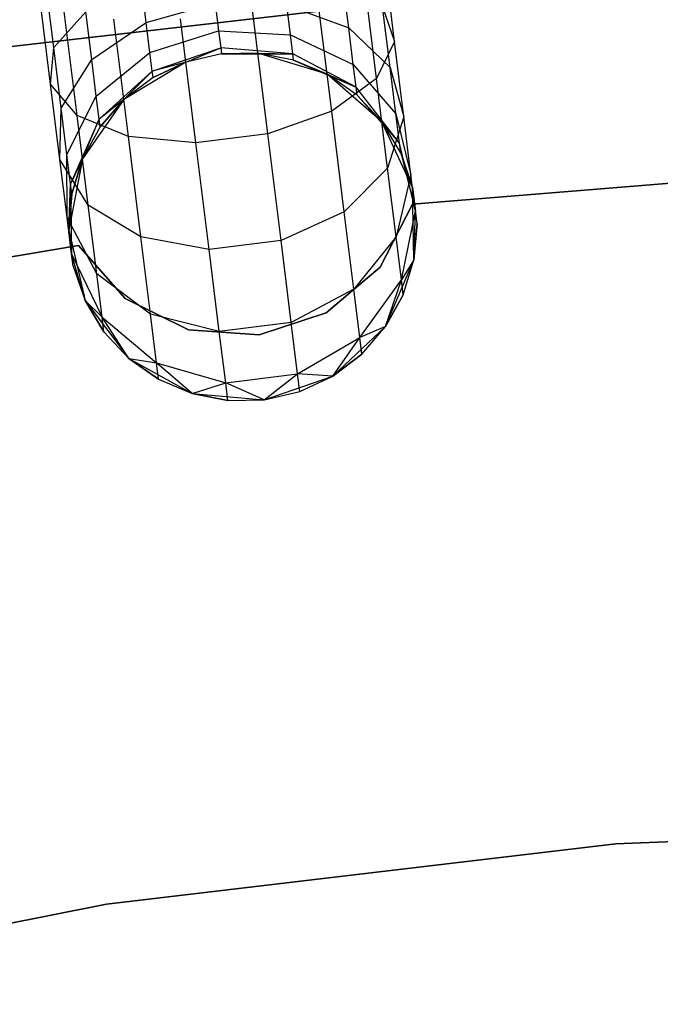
# Model space of a CAD drawing. Extents: x -189 to 189, y -189 to 189.
# Tile 252 of 256: x -6.35 to -2.67, y 36.46 to 42.11. Entities that reach past the tile are written whole.
import ezdxf

# ---------------------------------------------------------------- set-up
doc = ezdxf.new("R2010")
doc.units = 0
doc.header["$LTSCALE"] = 25.4
doc.layers.get('0').update_dxf_attribs({"linetype": 'CONTINUOUS'})

# ---------------------------------------------------------------- blocks, each defined once
blk = doc.blocks.new('CAMELEON-KENAI-C-12244_STL')
at = {"color": 0}
for p, q in [((-4.1974, 41.983, -9.3226), (-4.2597, 42.4867, -9.5328)), ((-4.1974, 41.983, -9.3226), (-4.2597, 42.4867, -9.5328)), ((-6.1536, 41.9491, -8.9644), (-6.2037, 42.3538, -9.1334)), ((-6.1536, 41.9491, -8.9644), (-6.2037, 42.3538, -9.1334)), ((-4.4605, 42.0624, -8.4411), (-4.4944, 42.336, -8.6526)), ((-4.4605, 42.0624, -8.4411), (-4.4944, 42.336, -8.6526)), ((-4.3006, 41.7709, -9.6651), (-4.3747, 42.3693, -9.9148)), ((-4.3006, 41.7709, -9.6651), (-4.3747, 42.3693, -9.9148)), ((-6.4645, 41.9464, -1), (-3.2341, 42.3193, -1)), ((-3.2341, 42.3193, -8.5), (-6.4645, 41.9464, -8.5)), ((-3.2341, 42.3193, -8.5), (-6.4645, 41.9464, -8.5)), ((-6.4645, 41.9464, -1), (-3.2341, 42.3193, -1)), ((-5.6229, 42.0926, -8.2682), (-5.6506, 42.3159, -8.4409)), ((-5.6229, 42.0926, -8.2682), (-5.6506, 42.3159, -8.4409)), ((-6.1713, 41.7385, -9.3226), (-6.2337, 42.2423, -9.5328)), ((-6.1713, 41.7385, -9.3226), (-6.2337, 42.2423, -9.5328)), ((-4.5577, 41.5834, -9.9327), (-4.641, 42.2558, -10.2133)), ((-4.5577, 41.5834, -9.9327), (-4.641, 42.2558, -10.2133)), ((-6.0195, 41.5581, -9.6651), (-6.0936, 42.1565, -9.9148)), ((-6.0195, 41.5581, -9.6651), (-6.0936, 42.1565, -9.9148)), ((-5.6229, 42.0926, -8.2682), (-5.2268, 42.2033, -8.2071)), ((-5.6229, 42.0926, -8.2682), (-5.2268, 42.2033, -8.2071)), ((-5.2268, 42.2033, -8.2071), (-5.2072, 42.0456, -8)), ((-5.2268, 42.2033, -8.2071), (-5.2072, 42.0456, -8)), ((-4.9243, 41.4528, -10.0792), (-5.0126, 42.1656, -10.3767)), ((-4.9243, 41.4528, -10.0792), (-5.0126, 42.1656, -10.3767)), ((-4.8156, 42.1926, -8.2682), (-4.4605, 42.0624, -8.4411)), ((-4.7944, 42.0213, -8.0432), (-4.8156, 42.1926, -8.2682)), ((-4.7944, 42.0213, -8.0432), (-4.8156, 42.1926, -8.2682)), ((-4.8156, 42.1926, -8.2682), (-4.4605, 42.0624, -8.4411)), ((-4.2659, 42.1828, -8.9644), (-4.1974, 41.983, -9.3226)), ((-4.2229, 41.8353, -8.6957), (-4.2659, 42.1828, -8.9644)), ((-4.2229, 41.8353, -8.6957), (-4.2659, 42.1828, -8.9644)), ((-4.2659, 42.1828, -8.9644), (-4.1974, 41.983, -9.3226)), ((-6.1536, 41.9491, -8.9644), (-5.9694, 42.1533, -8.6526)), ((-6.1536, 41.9491, -8.9644), (-5.9694, 42.1533, -8.6526)), ((-5.9355, 41.8798, -8.4411), (-5.9694, 42.1533, -8.6526)), ((-5.9355, 41.8798, -8.4411), (-5.9694, 42.1533, -8.6526)), ((-5.7244, 41.4389, -9.9327), (-5.8077, 42.1113, -10.2133)), ((-5.7244, 41.4389, -9.9327), (-5.8077, 42.1113, -10.2133)), ((-5.337, 41.4017, -10.0792), (-5.4253, 42.1145, -10.3767)), ((-5.337, 41.4017, -10.0792), (-5.4253, 42.1145, -10.3767)), ((-5.9355, 41.8798, -8.4411), (-5.6229, 42.0926, -8.2682)), ((-5.9355, 41.8798, -8.4411), (-5.6229, 42.0926, -8.2682)), ((-5.6017, 41.9213, -8.0432), (-5.6229, 42.0926, -8.2682)), ((-5.6017, 41.9213, -8.0432), (-5.6229, 42.0926, -8.2682)), ((-5.6017, 41.9213, -8.0432), (-5.2072, 42.0456, -8)), ((-5.6017, 41.9213, -8.0432), (-5.2072, 42.0456, -8)), ((-5.2072, 42.0456, -8), (-4.7944, 42.0213, -8.0432)), ((-5.2072, 42.0456, -8), (-5.195, 41.9464, -7.7588)), ((-5.2072, 42.0456, -8), (-4.7944, 42.0213, -8.0432)), ((-5.2072, 42.0456, -8), (-5.195, 41.9464, -7.7588)), ((-4.4605, 42.0624, -8.4411), (-4.2229, 41.8353, -8.6957)), ((-4.4345, 41.8525, -8.1654), (-4.4605, 42.0624, -8.4411)), ((-4.4345, 41.8525, -8.1654), (-4.4605, 42.0624, -8.4411)), ((-4.4605, 42.0624, -8.4411), (-4.2229, 41.8353, -8.6957)), ((-4.7944, 42.0213, -8.0432), (-4.4345, 41.8525, -8.1654)), ((-4.7811, 41.9135, -7.7812), (-4.7944, 42.0213, -8.0432)), ((-4.7811, 41.9135, -7.7812), (-4.7944, 42.0213, -8.0432)), ((-4.7944, 42.0213, -8.0432), (-4.4345, 41.8525, -8.1654)), ((-6.1713, 41.7385, -9.3226), (-6.1536, 41.9491, -8.9644)), ((-6.1713, 41.7385, -9.3226), (-6.1536, 41.9491, -8.9644)), ((-6.1106, 41.6015, -8.6957), (-6.1536, 41.9491, -8.9644)), ((-6.1106, 41.6015, -8.6957), (-6.1536, 41.9491, -8.9644)), ((-5.5884, 41.8136, -7.7812), (-5.195, 41.9464, -7.7588)), ((-5.5884, 41.8136, -7.7812), (-5.195, 41.9464, -7.7588)), ((-5.3944, 41.8654, -7.5), (-5.195, 41.9464, -7.7588)), ((-5.3944, 41.8654, -7.5), (-5.195, 41.9464, -7.7588)), ((-4.7811, 41.9135, -7.7812), (-5.195, 41.9464, -7.7588)), ((-5.195, 41.9464, -7.7588), (-5.1908, 41.9126, -7.5)), ((-4.7811, 41.9135, -7.7812), (-5.195, 41.9464, -7.7588)), ((-5.195, 41.9464, -7.7588), (-5.1908, 41.9126, -7.5)), ((-4.1974, 41.983, -9.3226), (-4.3006, 41.7709, -9.6651)), ((-4.1974, 41.983, -9.3226), (-4.3006, 41.7709, -9.6651)), ((-4.1438, 41.5504, -8.9881), (-4.1974, 41.983, -9.3226)), ((-4.1438, 41.5504, -8.9881), (-4.1974, 41.983, -9.3226)), ((-6.1106, 41.6015, -8.6957), (-5.9355, 41.8798, -8.4411)), ((-6.1106, 41.6015, -8.6957), (-5.9355, 41.8798, -8.4411)), ((-5.9095, 41.6699, -8.1654), (-5.9355, 41.8798, -8.4411)), ((-5.9095, 41.6699, -8.1654), (-5.9355, 41.8798, -8.4411)), ((-5.9095, 41.6699, -8.1654), (-5.6017, 41.9213, -8.0432)), ((-5.9095, 41.6699, -8.1654), (-5.6017, 41.9213, -8.0432)), ((-5.5884, 41.8136, -7.7812), (-5.6017, 41.9213, -8.0432)), ((-5.5884, 41.8136, -7.7812), (-5.6017, 41.9213, -8.0432)), ((-5.1908, 41.9126, -2), (-5.3944, 41.8654, -2)), ((-5.1908, 41.9126, -7.5), (-5.3944, 41.8654, -7.5)), ((-5.1908, 41.9126, -2), (-5.3944, 41.8654, -2)), ((-5.1908, 41.9126, -7.5), (-5.3944, 41.8654, -7.5)), ((-4.9818, 41.9165, -2), (-5.1908, 41.9126, -2)), ((-4.9818, 41.9165, -7.5), (-5.1908, 41.9126, -7.5)), ((-4.9818, 41.9165, -2), (-5.1908, 41.9126, -2)), ((-4.9818, 41.9165, -7.5), (-5.1908, 41.9126, -7.5)), ((-5.1908, 41.9126, -7.5), (-4.7811, 41.9135, -7.7812)), ((-5.1908, 41.9126, -7.5), (-4.7811, 41.9135, -7.7812)), ((-5.1908, 41.9126, -7.5), (-5.1908, 41.9126, -2)), ((-5.1908, 41.9126, -7.5), (-5.1908, 41.9126, -2)), ((-4.584, 41.7953, -2), (-4.9818, 41.9165, -2)), ((-4.7765, 41.8768, -7.5), (-4.9818, 41.9165, -2)), ((-4.584, 41.7953, -2), (-4.9818, 41.9165, -2)), ((-4.7765, 41.8768, -7.5), (-4.9818, 41.9165, -2)), ((-4.7765, 41.8768, -7.5), (-4.9818, 41.9165, -7.5)), ((-4.9818, 41.9165, -7.5), (-4.9818, 41.9165, -2)), ((-4.9818, 41.9165, -7.5), (-4.9818, 41.9165, -2)), ((-4.9818, 41.9165, -7.5), (-4.7811, 41.9135, -7.7812)), ((-4.9818, 41.9165, -7.5), (-4.7811, 41.9135, -7.7812)), ((-4.7765, 41.8768, -7.5), (-4.9818, 41.9165, -7.5)), ((-4.7765, 41.8768, -7.5), (-4.7811, 41.9135, -7.7812)), ((-4.7765, 41.8768, -7.5), (-4.7811, 41.9135, -7.7812)), ((-4.4182, 41.7206, -7.8445), (-4.7811, 41.9135, -7.7812)), ((-4.4182, 41.7206, -7.8445), (-4.7811, 41.9135, -7.7812)), ((-4.584, 41.7953, -7.5), (-4.7765, 41.8768, -7.5)), ((-4.7765, 41.8768, -7.5), (-4.584, 41.7953, -2)), ((-4.7765, 41.8768, -7.5), (-4.584, 41.7953, -2)), ((-4.7765, 41.8768, -7.5), (-4.4182, 41.7206, -7.8445)), ((-4.584, 41.7953, -7.5), (-4.7765, 41.8768, -7.5)), ((-4.7765, 41.8768, -7.5), (-4.4182, 41.7206, -7.8445)), ((-5.3944, 41.8654, -2), (-5.7506, 41.6508, -2)), ((-5.3944, 41.8654, -2), (-5.7506, 41.6508, -2)), ((-5.3944, 41.8654, -7.5), (-5.5884, 41.8136, -7.7812)), ((-5.3944, 41.8654, -7.5), (-5.5884, 41.8136, -7.7812)), ((-5.3944, 41.8654, -7.5), (-5.5838, 41.7768, -7.5)), ((-5.5838, 41.7768, -7.5), (-5.3944, 41.8654, -2)), ((-5.5838, 41.7768, -7.5), (-5.3944, 41.8654, -2)), ((-5.3944, 41.8654, -7.5), (-5.5838, 41.7768, -7.5)), ((-5.3944, 41.8654, -7.5), (-5.3944, 41.8654, -2)), ((-5.3944, 41.8654, -7.5), (-5.3944, 41.8654, -2)), ((-4.4345, 41.8525, -8.1654), (-4.1899, 41.5686, -8.3455)), ((-4.4182, 41.7206, -7.8445), (-4.4345, 41.8525, -8.1654)), ((-4.4182, 41.7206, -7.8445), (-4.4345, 41.8525, -8.1654)), ((-4.4345, 41.8525, -8.1654), (-4.1899, 41.5686, -8.3455)), ((-4.2229, 41.8353, -8.6957), (-4.1438, 41.5504, -8.9881)), ((-4.1899, 41.5686, -8.3455), (-4.2229, 41.8353, -8.6957)), ((-4.1899, 41.5686, -8.3455), (-4.2229, 41.8353, -8.6957)), ((-4.2229, 41.8353, -8.6957), (-4.1438, 41.5504, -8.9881)), ((-5.8932, 41.5379, -7.8445), (-5.5884, 41.8136, -7.7812)), ((-5.8932, 41.5379, -7.8445), (-5.5884, 41.8136, -7.7812)), ((-5.7506, 41.6508, -7.5), (-5.5884, 41.8136, -7.7812)), ((-5.7506, 41.6508, -7.5), (-5.5884, 41.8136, -7.7812)), ((-5.5838, 41.7768, -7.5), (-5.7506, 41.6508, -2)), ((-5.5838, 41.7768, -7.5), (-5.7506, 41.6508, -7.5)), ((-5.5838, 41.7768, -7.5), (-5.7506, 41.6508, -2)), ((-5.5838, 41.7768, -7.5), (-5.7506, 41.6508, -7.5)), ((-5.5838, 41.7768, -7.5), (-5.5884, 41.8136, -7.7812)), ((-5.5838, 41.7768, -7.5), (-5.5884, 41.8136, -7.7812)), ((-4.2699, 41.5228, -2), (-4.584, 41.7953, -2)), ((-4.4126, 41.6756, -7.5), (-4.584, 41.7953, -2)), ((-4.2699, 41.5228, -2), (-4.584, 41.7953, -2)), ((-4.4126, 41.6756, -7.5), (-4.584, 41.7953, -7.5)), ((-4.584, 41.7953, -7.5), (-4.584, 41.7953, -2)), ((-4.4126, 41.6756, -7.5), (-4.584, 41.7953, -2)), ((-4.584, 41.7953, -7.5), (-4.584, 41.7953, -2)), ((-4.584, 41.7953, -7.5), (-4.4182, 41.7206, -7.8445)), ((-4.584, 41.7953, -7.5), (-4.4182, 41.7206, -7.8445)), ((-4.4126, 41.6756, -7.5), (-4.584, 41.7953, -7.5)), ((-4.3006, 41.7709, -9.6651), (-4.5577, 41.5834, -9.9327)), ((-4.3006, 41.7709, -9.6651), (-4.5577, 41.5834, -9.9327)), ((-4.237, 41.2571, -9.2678), (-4.3006, 41.7709, -9.6651)), ((-4.237, 41.2571, -9.2678), (-4.3006, 41.7709, -9.6651)), ((-6.0195, 41.5581, -9.6651), (-6.1713, 41.7385, -9.3226)), ((-6.1178, 41.306, -8.9881), (-6.1713, 41.7385, -9.3226)), ((-6.0195, 41.5581, -9.6651), (-6.1713, 41.7385, -9.3226)), ((-6.1178, 41.306, -8.9881), (-6.1713, 41.7385, -9.3226)), ((-4.4126, 41.6756, -7.5), (-4.4182, 41.7206, -7.8445)), ((-4.4126, 41.6756, -7.5), (-4.4182, 41.7206, -7.8445)), ((-4.1691, 41.4009, -7.9377), (-4.4182, 41.7206, -7.8445)), ((-4.1691, 41.4009, -7.9377), (-4.4182, 41.7206, -7.8445)), ((-6.0776, 41.3348, -8.3455), (-5.9095, 41.6699, -8.1654)), ((-6.0776, 41.3348, -8.3455), (-5.9095, 41.6699, -8.1654)), ((-5.7506, 41.6508, -2), (-5.9888, 41.31, -2)), ((-5.7506, 41.6508, -2), (-5.9888, 41.31, -2)), ((-5.8932, 41.5379, -7.8445), (-5.9095, 41.6699, -8.1654)), ((-5.8932, 41.5379, -7.8445), (-5.9095, 41.6699, -8.1654)), ((-5.7506, 41.6508, -7.5), (-5.8932, 41.5379, -7.8445)), ((-5.7506, 41.6508, -7.5), (-5.8932, 41.5379, -7.8445)), ((-5.7506, 41.6508, -7.5), (-5.8876, 41.4929, -7.5)), ((-5.8876, 41.4929, -7.5), (-5.7506, 41.6508, -2)), ((-5.8876, 41.4929, -7.5), (-5.7506, 41.6508, -2)), ((-5.7506, 41.6508, -7.5), (-5.8876, 41.4929, -7.5)), ((-5.7506, 41.6508, -7.5), (-5.7506, 41.6508, -2)), ((-5.7506, 41.6508, -7.5), (-5.7506, 41.6508, -2)), ((-4.2699, 41.5228, -7.5), (-4.4126, 41.6756, -7.5)), ((-4.4126, 41.6756, -7.5), (-4.2699, 41.5228, -2)), ((-4.4126, 41.6756, -7.5), (-4.2699, 41.5228, -2)), ((-4.4126, 41.6756, -7.5), (-4.1691, 41.4009, -7.9377)), ((-4.2699, 41.5228, -7.5), (-4.4126, 41.6756, -7.5)), ((-4.4126, 41.6756, -7.5), (-4.1691, 41.4009, -7.9377)), ((-6.1178, 41.306, -8.9881), (-6.1106, 41.6015, -8.6957)), ((-6.1178, 41.306, -8.9881), (-6.1106, 41.6015, -8.6957)), ((-6.0776, 41.3348, -8.3455), (-6.1106, 41.6015, -8.6957)), ((-6.0776, 41.3348, -8.3455), (-6.1106, 41.6015, -8.6957)), ((-5.8932, 41.5379, -7.8445), (-6.0568, 41.1672, -7.9377)), ((-5.8932, 41.5379, -7.8445), (-6.0568, 41.1672, -7.9377)), ((-5.7244, 41.4389, -9.9327), (-6.0195, 41.5581, -9.6651)), ((-5.9559, 41.0442, -9.2678), (-6.0195, 41.5581, -9.6651)), ((-5.7244, 41.4389, -9.9327), (-6.0195, 41.5581, -9.6651)), ((-5.9559, 41.0442, -9.2678), (-6.0195, 41.5581, -9.6651)), ((-5.9888, 41.31, -7.5), (-5.8932, 41.5379, -7.8445)), ((-5.9888, 41.31, -7.5), (-5.8932, 41.5379, -7.8445)), ((-5.8876, 41.4929, -7.5), (-5.8932, 41.5379, -7.8445)), ((-5.8876, 41.4929, -7.5), (-5.8932, 41.5379, -7.8445)), ((-4.5577, 41.5834, -9.9327), (-4.9243, 41.4528, -10.0792)), ((-4.5577, 41.5834, -9.9327), (-4.9243, 41.4528, -10.0792)), ((-4.4862, 41.006, -9.4863), (-4.5577, 41.5834, -9.9327)), ((-4.4862, 41.006, -9.4863), (-4.5577, 41.5834, -9.9327)), ((-4.1438, 41.5504, -8.9881), (-4.237, 41.2571, -9.2678)), ((-4.1438, 41.5504, -8.9881), (-4.237, 41.2571, -9.2678)), ((-4.1899, 41.5686, -8.3455), (-4.1027, 41.2185, -8.5523)), ((-4.1691, 41.4009, -7.9377), (-4.1899, 41.5686, -8.3455)), ((-4.1691, 41.4009, -7.9377), (-4.1899, 41.5686, -8.3455)), ((-4.1899, 41.5686, -8.3455), (-4.1027, 41.2185, -8.5523)), ((-4.1027, 41.2185, -8.5523), (-4.1438, 41.5504, -8.9881)), ((-4.1027, 41.2185, -8.5523), (-4.1438, 41.5504, -8.9881)), ((-5.8876, 41.4929, -7.5), (-5.9888, 41.31, -2)), ((-5.8876, 41.4929, -7.5), (-5.9888, 41.31, -7.5)), ((-5.8876, 41.4929, -7.5), (-5.9888, 41.31, -2)), ((-5.8876, 41.4929, -7.5), (-5.9888, 41.31, -7.5)), ((-4.0938, 41.1461, -2), (-4.2699, 41.5228, -2)), ((-4.162, 41.3437, -7.5), (-4.2699, 41.5228, -2)), ((-4.0938, 41.1461, -2), (-4.2699, 41.5228, -2)), ((-4.162, 41.3437, -7.5), (-4.2699, 41.5228, -7.5)), ((-4.2699, 41.5228, -7.5), (-4.2699, 41.5228, -2)), ((-4.162, 41.3437, -7.5), (-4.2699, 41.5228, -2)), ((-4.2699, 41.5228, -7.5), (-4.2699, 41.5228, -2)), ((-4.2699, 41.5228, -7.5), (-4.1691, 41.4009, -7.9377)), ((-4.2699, 41.5228, -7.5), (-4.1691, 41.4009, -7.9377)), ((-4.162, 41.3437, -7.5), (-4.2699, 41.5228, -7.5)), ((-5.337, 41.4017, -10.0792), (-5.7244, 41.4389, -9.9327)), ((-5.6529, 40.8616, -9.4863), (-5.7244, 41.4389, -9.9327)), ((-5.337, 41.4017, -10.0792), (-5.7244, 41.4389, -9.9327)), ((-5.6529, 40.8616, -9.4863), (-5.7244, 41.4389, -9.9327)), ((-4.9243, 41.4528, -10.0792), (-5.337, 41.4017, -10.0792)), ((-4.9243, 41.4528, -10.0792), (-5.337, 41.4017, -10.0792)), ((-4.8485, 40.8407, -9.6059), (-4.9243, 41.4528, -10.0792)), ((-4.8485, 40.8407, -9.6059), (-4.9243, 41.4528, -10.0792)), ((-5.2612, 40.7896, -9.6059), (-5.337, 41.4017, -10.0792)), ((-5.2612, 40.7896, -9.6059), (-5.337, 41.4017, -10.0792)), ((-4.162, 41.3437, -7.5), (-4.1691, 41.4009, -7.9377)), ((-4.162, 41.3437, -7.5), (-4.1691, 41.4009, -7.9377)), ((-4.0769, 41.0098, -8.0447), (-4.1691, 41.4009, -7.9377)), ((-4.0769, 41.0098, -8.0447), (-4.1691, 41.4009, -7.9377)), ((-6.0767, 40.9741, -8.5523), (-6.0776, 41.3348, -8.3455)), ((-6.0568, 41.1672, -7.9377), (-6.0776, 41.3348, -8.3455)), ((-6.0767, 40.9741, -8.5523), (-6.0776, 41.3348, -8.3455)), ((-6.0568, 41.1672, -7.9377), (-6.0776, 41.3348, -8.3455)), ((-5.9888, 41.31, -2), (-6.0677, 40.9017, -2)), ((-5.9888, 41.31, -2), (-6.0677, 40.9017, -2)), ((-5.9888, 41.31, -7.5), (-6.0568, 41.1672, -7.9377)), ((-5.9888, 41.31, -7.5), (-6.0568, 41.1672, -7.9377)), ((-5.9888, 41.31, -7.5), (-6.0497, 41.11, -7.5)), ((-6.0497, 41.11, -7.5), (-5.9888, 41.31, -2)), ((-6.0497, 41.11, -7.5), (-5.9888, 41.31, -2)), ((-5.9888, 41.31, -7.5), (-6.0497, 41.11, -7.5)), ((-5.9888, 41.31, -7.5), (-5.9888, 41.31, -2)), ((-5.9888, 41.31, -7.5), (-5.9888, 41.31, -2)), ((-4.0938, 41.1461, -7.5), (-4.162, 41.3437, -7.5)), ((-4.162, 41.3437, -7.5), (-4.0938, 41.1461, -2)), ((-4.162, 41.3437, -7.5), (-4.0938, 41.1461, -2)), ((-4.162, 41.3437, -7.5), (-4.0769, 41.0098, -8.0447)), ((-4.162, 41.3437, -7.5), (-4.0769, 41.0098, -8.0447)), ((-4.0938, 41.1461, -7.5), (-4.162, 41.3437, -7.5)), ((-5.9559, 41.0442, -9.2678), (-6.1178, 41.306, -8.9881)), ((-6.0767, 40.9741, -8.5523), (-6.1178, 41.306, -8.9881)), ((-5.9559, 41.0442, -9.2678), (-6.1178, 41.306, -8.9881)), ((-6.0767, 40.9741, -8.5523), (-6.1178, 41.306, -8.9881)), ((-4.237, 41.2571, -9.2678), (-4.4862, 41.006, -9.4863)), ((-4.237, 41.2571, -9.2678), (-4.4862, 41.006, -9.4863)), ((-4.1881, 40.8628, -8.75), (-4.237, 41.2571, -9.2678)), ((-4.1881, 40.8628, -8.75), (-4.237, 41.2571, -9.2678)), ((-4.1027, 41.2185, -8.5523), (-4.1881, 40.8628, -8.75)), ((-4.1027, 41.2185, -8.5523), (-4.1881, 40.8628, -8.75)), ((-4.0769, 41.0098, -8.0447), (-4.1027, 41.2185, -8.5523)), ((-4.0769, 41.0098, -8.0447), (-4.1027, 41.2185, -8.5523)), ((-6.0677, 40.9017, -7.5), (-6.0568, 41.1672, -7.9377)), ((-6.0677, 40.9017, -7.5), (-6.0568, 41.1672, -7.9377)), ((-6.0568, 41.1672, -7.9377), (-6.0508, 40.7654, -8.0447)), ((-6.0497, 41.11, -7.5), (-6.0568, 41.1672, -7.9377)), ((-6.0497, 41.11, -7.5), (-6.0568, 41.1672, -7.9377)), ((-6.0568, 41.1672, -7.9377), (-6.0508, 40.7654, -8.0447)), ((-4.0949, 41.0499, -2), (-2.5246, 41.1769, -2)), ((-2.5246, 41.1769, -4), (-4.0949, 41.0499, -4)), ((-2.5246, 41.1769, -4), (-4.0949, 41.0499, -4)), ((-4.0949, 41.0499, -2), (-2.5246, 41.1769, -2)), ((-4.0861, 40.7304, -2), (-4.0938, 41.1461, -2)), ((-4.0681, 40.9387, -7.5), (-4.0938, 41.1461, -2)), ((-4.0861, 40.7304, -2), (-4.0938, 41.1461, -2)), ((-4.0681, 40.9387, -7.5), (-4.0938, 41.1461, -2)), ((-4.0938, 41.1461, -7.5), (-4.0769, 41.0098, -8.0447)), ((-4.0938, 41.1461, -7.5), (-4.0938, 41.1461, -2)), ((-4.0938, 41.1461, -7.5), (-4.0938, 41.1461, -2)), ((-4.0938, 41.1461, -7.5), (-4.0769, 41.0098, -8.0447)), ((-6.0497, 41.11, -7.5), (-6.0677, 40.9017, -2)), ((-6.0497, 41.11, -7.5), (-6.0677, 40.9017, -7.5)), ((-6.0497, 41.11, -7.5), (-6.0677, 40.9017, -2)), ((-6.0497, 41.11, -7.5), (-6.0677, 40.9017, -7.5)), ((-5.6529, 40.8616, -9.4863), (-5.9559, 41.0442, -9.2678)), ((-5.9071, 40.65, -8.75), (-5.9559, 41.0442, -9.2678)), ((-5.6529, 40.8616, -9.4863), (-5.9559, 41.0442, -9.2678)), ((-5.9071, 40.65, -8.75), (-5.9559, 41.0442, -9.2678)), ((-4.2806, 40.6893, -2), (-4.0949, 41.0499, -2)), ((-4.0949, 41.0499, -4), (-4.2806, 40.6893, -4)), ((-4.0949, 41.0499, -4), (-4.2806, 40.6893, -4)), ((-4.2806, 40.6893, -2), (-4.0949, 41.0499, -2)), ((-4.0949, 41.0499, -4), (-4.0949, 41.0499, -2)), ((-4.0949, 41.0499, -4), (-4.0949, 41.0499, -2)), ((-5.9071, 40.65, -8.75), (-6.0767, 40.9741, -8.5523)), ((-6.0508, 40.7654, -8.0447), (-6.0767, 40.9741, -8.5523)), ((-5.9071, 40.65, -8.75), (-6.0767, 40.9741, -8.5523)), ((-6.0508, 40.7654, -8.0447), (-6.0767, 40.9741, -8.5523)), ((-4.4862, 41.006, -9.4863), (-4.8485, 40.8407, -9.6059)), ((-4.4862, 41.006, -9.4863), (-4.8485, 40.8407, -9.6059)), ((-4.4314, 40.563, -8.9045), (-4.4862, 41.006, -9.4863)), ((-4.4314, 40.563, -8.9045), (-4.4862, 41.006, -9.4863)), ((-4.1575, 40.6149, -8.147), (-4.0769, 41.0098, -8.0447)), ((-4.1575, 40.6149, -8.147), (-4.0769, 41.0098, -8.0447)), ((-4.0861, 40.7304, -7.5), (-4.0769, 41.0098, -8.0447)), ((-4.0861, 40.7304, -7.5), (-4.0769, 41.0098, -8.0447)), ((-4.0681, 40.9387, -7.5), (-4.0769, 41.0098, -8.0447)), ((-4.0681, 40.9387, -7.5), (-4.0769, 41.0098, -8.0447)), ((-4.0861, 40.7304, -7.5), (-4.0681, 40.9387, -7.5)), ((-4.0681, 40.9387, -7.5), (-4.0861, 40.7304, -2)), ((-4.0681, 40.9387, -7.5), (-4.0861, 40.7304, -2)), ((-4.0861, 40.7304, -7.5), (-4.0681, 40.9387, -7.5)), ((-6.0677, 40.9017, -2), (-5.9738, 40.4966, -2)), ((-6.0677, 40.9017, -7.5), (-6.0677, 40.9017, -2)), ((-6.0677, 40.9017, -7.5), (-6.0677, 40.9017, -2)), ((-6.0677, 40.9017, -7.5), (-6.0508, 40.7654, -8.0447)), ((-6.042, 40.6942, -7.5), (-6.0677, 40.9017, -2)), ((-6.042, 40.6942, -7.5), (-6.0677, 40.9017, -2)), ((-6.0677, 40.9017, -2), (-5.9738, 40.4966, -2)), ((-6.0677, 40.9017, -7.5), (-6.0508, 40.7654, -8.0447)), ((-5.2612, 40.7896, -9.6059), (-5.6529, 40.8616, -9.4863)), ((-5.5981, 40.4186, -8.9045), (-5.6529, 40.8616, -9.4863)), ((-5.2612, 40.7896, -9.6059), (-5.6529, 40.8616, -9.4863)), ((-5.5981, 40.4186, -8.9045), (-5.6529, 40.8616, -9.4863)), ((-4.1881, 40.8628, -8.75), (-4.4314, 40.563, -8.9045)), ((-4.1881, 40.8628, -8.75), (-4.4314, 40.563, -8.9045)), ((-4.1575, 40.6149, -8.147), (-4.1881, 40.8628, -8.75)), ((-4.1575, 40.6149, -8.147), (-4.1881, 40.8628, -8.75)), ((-7.5653, 40.5528, -2), (-6.0108, 40.8127, -2)), ((-6.0108, 40.8127, -4), (-7.5653, 40.5528, -4)), ((-6.0108, 40.8127, -4), (-7.5653, 40.5528, -4)), ((-7.5653, 40.5528, -2), (-6.0108, 40.8127, -2)), ((-6.0108, 40.8127, -2), (-6.0108, 40.8127, -4)), ((-6.0108, 40.8127, -2), (-6.0108, 40.8127, -4)), ((-6.0108, 40.8127, -2), (-5.7427, 40.5082, -2)), ((-5.7427, 40.5082, -4), (-6.0108, 40.8127, -4)), ((-5.7427, 40.5082, -4), (-6.0108, 40.8127, -4)), ((-6.0108, 40.8127, -2), (-5.7427, 40.5082, -2)), ((-4.8485, 40.8407, -9.6059), (-5.2612, 40.7896, -9.6059)), ((-4.8485, 40.8407, -9.6059), (-5.2612, 40.7896, -9.6059)), ((-4.7904, 40.371, -8.9891), (-4.8485, 40.8407, -9.6059)), ((-4.7904, 40.371, -8.9891), (-4.8485, 40.8407, -9.6059)), ((-6.042, 40.6942, -7.5), (-6.0508, 40.7654, -8.0447)), ((-5.9738, 40.4966, -7.5), (-6.0508, 40.7654, -8.0447)), ((-6.0508, 40.7654, -8.0447), (-5.8764, 40.4021, -8.147)), ((-6.042, 40.6942, -7.5), (-6.0508, 40.7654, -8.0447)), ((-5.9738, 40.4966, -7.5), (-6.0508, 40.7654, -8.0447)), ((-6.0508, 40.7654, -8.0447), (-5.8764, 40.4021, -8.147)), ((-5.2031, 40.3199, -8.9891), (-5.2612, 40.7896, -9.6059)), ((-5.2031, 40.3199, -8.9891), (-5.2612, 40.7896, -9.6059)), ((-6.042, 40.6942, -7.5), (-5.9738, 40.4966, -2)), ((-6.042, 40.6942, -7.5), (-5.9738, 40.4966, -7.5)), ((-6.042, 40.6942, -7.5), (-5.9738, 40.4966, -2)), ((-6.042, 40.6942, -7.5), (-5.9738, 40.4966, -7.5)), ((-4.5892, 40.426, -2), (-4.2806, 40.6893, -2)), ((-4.2806, 40.6893, -4), (-4.5892, 40.426, -4)), ((-4.2806, 40.6893, -4), (-4.5892, 40.426, -4)), ((-4.5892, 40.426, -2), (-4.2806, 40.6893, -2)), ((-4.2806, 40.6893, -2), (-4.2806, 40.6893, -4)), ((-4.2806, 40.6893, -2), (-4.2806, 40.6893, -4)), ((-4.2482, 40.3475, -2), (-4.0861, 40.7304, -2)), ((-4.2482, 40.3475, -2), (-4.0861, 40.7304, -2)), ((-4.0861, 40.7304, -7.5), (-4.1575, 40.6149, -8.147)), ((-4.0861, 40.7304, -7.5), (-4.1575, 40.6149, -8.147)), ((-4.147, 40.5304, -7.5), (-4.0861, 40.7304, -2)), ((-4.147, 40.5304, -7.5), (-4.0861, 40.7304, -7.5)), ((-4.147, 40.5304, -7.5), (-4.0861, 40.7304, -2)), ((-4.147, 40.5304, -7.5), (-4.0861, 40.7304, -7.5)), ((-4.0861, 40.7304, -7.5), (-4.0861, 40.7304, -2)), ((-4.0861, 40.7304, -7.5), (-4.0861, 40.7304, -2)), ((-5.5981, 40.4186, -8.9045), (-5.9071, 40.65, -8.75)), ((-5.8764, 40.4021, -8.147), (-5.9071, 40.65, -8.75)), ((-5.5981, 40.4186, -8.9045), (-5.9071, 40.65, -8.75)), ((-5.8764, 40.4021, -8.147), (-5.9071, 40.65, -8.75)), ((-4.3969, 40.2845, -8.227), (-4.1575, 40.6149, -8.147)), ((-4.3969, 40.2845, -8.227), (-4.1575, 40.6149, -8.147)), ((-4.2482, 40.3475, -7.5), (-4.1575, 40.6149, -8.147)), ((-4.2482, 40.3475, -7.5), (-4.1575, 40.6149, -8.147)), ((-4.147, 40.5304, -7.5), (-4.1575, 40.6149, -8.147)), ((-4.147, 40.5304, -7.5), (-4.1575, 40.6149, -8.147)), ((-4.4314, 40.563, -8.9045), (-4.7904, 40.371, -8.9891)), ((-4.4314, 40.563, -8.9045), (-4.7904, 40.371, -8.9891)), ((-4.3969, 40.2845, -8.227), (-4.4314, 40.563, -8.9045)), ((-4.3969, 40.2845, -8.227), (-4.4314, 40.563, -8.9045)), ((-4.2482, 40.3475, -7.5), (-4.147, 40.5304, -7.5)), ((-4.147, 40.5304, -7.5), (-4.2482, 40.3475, -2)), ((-4.147, 40.5304, -7.5), (-4.2482, 40.3475, -2)), ((-4.2482, 40.3475, -7.5), (-4.147, 40.5304, -7.5)), ((-5.9738, 40.4966, -2), (-5.7232, 40.1648, -2)), ((-5.9738, 40.4966, -7.5), (-5.9738, 40.4966, -2)), ((-5.9738, 40.4966, -7.5), (-5.9738, 40.4966, -2)), ((-5.9738, 40.4966, -7.5), (-5.8659, 40.3176, -7.5)), ((-5.8659, 40.3176, -7.5), (-5.9738, 40.4966, -2)), ((-5.8659, 40.3176, -7.5), (-5.9738, 40.4966, -2)), ((-5.9738, 40.4966, -2), (-5.7232, 40.1648, -2)), ((-5.9738, 40.4966, -7.5), (-5.8659, 40.3176, -7.5)), ((-5.9738, 40.4966, -7.5), (-5.8764, 40.4021, -8.147)), ((-5.9738, 40.4966, -7.5), (-5.8764, 40.4021, -8.147)), ((-5.7427, 40.5082, -2), (-5.7427, 40.5082, -4)), ((-5.7427, 40.5082, -2), (-5.7427, 40.5082, -4)), ((-5.7427, 40.5082, -2), (-5.3792, 40.3281, -2)), ((-5.3792, 40.3281, -4), (-5.7427, 40.5082, -4)), ((-5.3792, 40.3281, -4), (-5.7427, 40.5082, -4)), ((-5.7427, 40.5082, -2), (-5.3792, 40.3281, -2)), ((-5.2031, 40.3199, -8.9891), (-5.5981, 40.4186, -8.9045)), ((-5.5636, 40.1401, -8.227), (-5.5981, 40.4186, -8.9045)), ((-5.2031, 40.3199, -8.9891), (-5.5981, 40.4186, -8.9045)), ((-5.5636, 40.1401, -8.227), (-5.5981, 40.4186, -8.9045)), ((-4.9746, 40.2993, -2), (-4.5892, 40.426, -2)), ((-4.5892, 40.426, -4), (-4.9746, 40.2993, -4)), ((-4.5892, 40.426, -4), (-4.9746, 40.2993, -4)), ((-4.9746, 40.2993, -2), (-4.5892, 40.426, -2)), ((-4.5892, 40.426, -2), (-4.5892, 40.426, -4)), ((-4.5892, 40.426, -2), (-4.5892, 40.426, -4)), ((-5.7232, 40.1648, -7.5), (-5.8764, 40.4021, -8.147)), ((-5.8764, 40.4021, -8.147), (-5.5636, 40.1401, -8.227)), ((-5.8659, 40.3176, -7.5), (-5.8764, 40.4021, -8.147)), ((-5.7232, 40.1648, -7.5), (-5.8764, 40.4021, -8.147)), ((-5.8659, 40.3176, -7.5), (-5.8764, 40.4021, -8.147)), ((-5.8764, 40.4021, -8.147), (-5.5636, 40.1401, -8.227)), ((-4.7904, 40.371, -8.9891), (-5.2031, 40.3199, -8.9891)), ((-4.7904, 40.371, -8.9891), (-5.2031, 40.3199, -8.9891)), ((-4.7538, 40.0757, -8.2708), (-4.7904, 40.371, -8.9891)), ((-4.7538, 40.0757, -8.2708), (-4.7904, 40.371, -8.9891)), ((-5.8659, 40.3176, -7.5), (-5.7232, 40.1648, -2)), ((-5.8659, 40.3176, -7.5), (-5.7232, 40.1648, -7.5)), ((-5.8659, 40.3176, -7.5), (-5.7232, 40.1648, -2)), ((-5.8659, 40.3176, -7.5), (-5.7232, 40.1648, -7.5)), ((-5.3792, 40.3281, -2), (-5.3792, 40.3281, -4)), ((-5.3792, 40.3281, -2), (-5.3792, 40.3281, -4)), ((-5.3792, 40.3281, -2), (-4.9746, 40.2993, -2)), ((-4.9746, 40.2993, -4), (-5.3792, 40.3281, -4)), ((-4.9746, 40.2993, -4), (-5.3792, 40.3281, -4)), ((-5.3792, 40.3281, -2), (-4.9746, 40.2993, -2)), ((-5.1665, 40.0246, -8.2708), (-5.2031, 40.3199, -8.9891)), ((-5.1665, 40.0246, -8.2708), (-5.2031, 40.3199, -8.9891)), ((-4.9746, 40.2993, -2), (-4.9746, 40.2993, -4)), ((-4.9746, 40.2993, -2), (-4.9746, 40.2993, -4)), ((-4.552, 40.0636, -2), (-4.2482, 40.3475, -2)), ((-4.552, 40.0636, -2), (-4.2482, 40.3475, -2)), ((-4.2482, 40.3475, -7.5), (-4.3969, 40.2845, -8.227)), ((-4.2482, 40.3475, -7.5), (-4.3969, 40.2845, -8.227)), ((-4.3851, 40.1895, -7.5), (-4.2482, 40.3475, -2)), ((-4.3851, 40.1895, -7.5), (-4.2482, 40.3475, -7.5)), ((-4.3851, 40.1895, -7.5), (-4.2482, 40.3475, -2)), ((-4.3851, 40.1895, -7.5), (-4.2482, 40.3475, -7.5)), ((-4.2482, 40.3475, -7.5), (-4.2482, 40.3475, -2)), ((-4.2482, 40.3475, -7.5), (-4.2482, 40.3475, -2)), ((-4.7538, 40.0757, -8.2708), (-4.3969, 40.2845, -8.227)), ((-4.7538, 40.0757, -8.2708), (-4.3969, 40.2845, -8.227)), ((-4.552, 40.0636, -7.5), (-4.3969, 40.2845, -8.227)), ((-4.552, 40.0636, -7.5), (-4.3969, 40.2845, -8.227)), ((-4.3851, 40.1895, -7.5), (-4.3969, 40.2845, -8.227)), ((-4.3851, 40.1895, -7.5), (-4.3969, 40.2845, -8.227)), ((-4.552, 40.0636, -7.5), (-4.3851, 40.1895, -7.5)), ((-4.3851, 40.1895, -7.5), (-4.552, 40.0636, -2)), ((-4.3851, 40.1895, -7.5), (-4.552, 40.0636, -2)), ((-4.552, 40.0636, -7.5), (-4.3851, 40.1895, -7.5)), ((-5.7232, 40.1648, -2), (-5.3593, 39.9636, -2)), ((-5.7232, 40.1648, -7.5), (-5.7232, 40.1648, -2)), ((-5.7232, 40.1648, -7.5), (-5.7232, 40.1648, -2)), ((-5.7232, 40.1648, -7.5), (-5.5518, 40.0451, -7.5)), ((-5.5518, 40.0451, -7.5), (-5.7232, 40.1648, -2)), ((-5.5518, 40.0451, -7.5), (-5.7232, 40.1648, -2)), ((-5.7232, 40.1648, -2), (-5.3593, 39.9636, -2)), ((-5.7232, 40.1648, -7.5), (-5.5518, 40.0451, -7.5)), ((-5.7232, 40.1648, -7.5), (-5.5636, 40.1401, -8.227)), ((-5.7232, 40.1648, -7.5), (-5.5636, 40.1401, -8.227)), ((-5.3593, 39.9636, -7.5), (-5.5636, 40.1401, -8.227)), ((-5.5636, 40.1401, -8.227), (-5.1665, 40.0246, -8.2708)), ((-5.5518, 40.0451, -7.5), (-5.5636, 40.1401, -8.227)), ((-5.3593, 39.9636, -7.5), (-5.5636, 40.1401, -8.227)), ((-5.5518, 40.0451, -7.5), (-5.5636, 40.1401, -8.227)), ((-5.5636, 40.1401, -8.227), (-5.1665, 40.0246, -8.2708)), ((-5.1665, 40.0246, -8.2708), (-4.7538, 40.0757, -8.2708)), ((-5.1665, 40.0246, -8.2708), (-4.7538, 40.0757, -8.2708)), ((-4.945, 39.9278, -7.5), (-4.7538, 40.0757, -8.2708)), ((-4.945, 39.9278, -7.5), (-4.7538, 40.0757, -8.2708)), ((-4.552, 40.0636, -7.5), (-4.7538, 40.0757, -8.2708)), ((-4.7414, 39.975, -7.5), (-4.7538, 40.0757, -8.2708)), ((-4.552, 40.0636, -7.5), (-4.7538, 40.0757, -8.2708)), ((-4.7414, 39.975, -7.5), (-4.7538, 40.0757, -8.2708)), ((-5.5518, 40.0451, -7.5), (-5.3593, 39.9636, -2)), ((-5.5518, 40.0451, -7.5), (-5.3593, 39.9636, -7.5)), ((-5.5518, 40.0451, -7.5), (-5.3593, 39.9636, -2)), ((-5.5518, 40.0451, -7.5), (-5.3593, 39.9636, -7.5)), ((-5.3593, 39.9636, -7.5), (-5.1665, 40.0246, -8.2708)), ((-5.3593, 39.9636, -7.5), (-5.1665, 40.0246, -8.2708)), ((-4.945, 39.9278, -7.5), (-5.1665, 40.0246, -8.2708)), ((-5.154, 39.9239, -7.5), (-5.1665, 40.0246, -8.2708)), ((-4.945, 39.9278, -7.5), (-5.1665, 40.0246, -8.2708)), ((-5.154, 39.9239, -7.5), (-5.1665, 40.0246, -8.2708)), ((-4.945, 39.9278, -2), (-4.552, 40.0636, -2)), ((-4.945, 39.9278, -2), (-4.552, 40.0636, -2)), ((-4.7414, 39.975, -7.5), (-4.552, 40.0636, -2)), ((-4.7414, 39.975, -7.5), (-4.552, 40.0636, -7.5)), ((-4.7414, 39.975, -7.5), (-4.552, 40.0636, -2)), ((-4.7414, 39.975, -7.5), (-4.552, 40.0636, -7.5)), ((-4.552, 40.0636, -7.5), (-4.552, 40.0636, -2)), ((-4.552, 40.0636, -7.5), (-4.552, 40.0636, -2)), ((-5.3593, 39.9636, -2), (-4.945, 39.9278, -2)), ((-5.3593, 39.9636, -7.5), (-5.3593, 39.9636, -2)), ((-5.3593, 39.9636, -7.5), (-5.3593, 39.9636, -2)), ((-5.3593, 39.9636, -7.5), (-5.154, 39.9239, -7.5)), ((-5.154, 39.9239, -7.5), (-5.3593, 39.9636, -2)), ((-5.154, 39.9239, -7.5), (-5.3593, 39.9636, -2)), ((-5.3593, 39.9636, -2), (-4.945, 39.9278, -2)), ((-5.3593, 39.9636, -7.5), (-5.154, 39.9239, -7.5)), ((-4.945, 39.9278, -2), (-4.7414, 39.975, -7.5)), ((-4.945, 39.9278, -7.5), (-4.7414, 39.975, -7.5)), ((-4.945, 39.9278, -2), (-4.7414, 39.975, -7.5)), ((-4.945, 39.9278, -7.5), (-4.7414, 39.975, -7.5)), ((-5.154, 39.9239, -7.5), (-4.945, 39.9278, -2)), ((-5.154, 39.9239, -7.5), (-4.945, 39.9278, -2)), ((-5.154, 39.9239, -7.5), (-4.945, 39.9278, -7.5)), ((-5.154, 39.9239, -7.5), (-4.945, 39.9278, -7.5)), ((-4.945, 39.9278, -7.5), (-4.945, 39.9278, -2)), ((-4.945, 39.9278, -7.5), (-4.945, 39.9278, -2)), ((0.0154, 37.4939, -4), (-2.9268, 37.3783, -4)), ((-2.9268, 37.3783, -2), (0.0154, 37.4939, -2)), ((-2.9268, 37.3783, -2), (0.0154, 37.4939, -2)), ((0.0154, 37.4939, -4), (-2.9268, 37.3783, -4)), ((-2.9268, 37.3783, -4), (-5.8509, 37.0322, -4)), ((-5.8509, 37.0322, -2), (-2.9268, 37.3783, -2)), ((-5.8509, 37.0322, -2), (-2.9268, 37.3783, -2)), ((-2.9268, 37.3783, -4), (-5.8509, 37.0322, -4)), ((-2.9268, 37.3783, -2), (-2.9268, 37.3783, -4)), ((-2.9268, 37.3783, -2), (-2.9268, 37.3783, -4)), ((-5.8509, 37.0322, -4), (-8.7388, 36.4578, -4)), ((-8.7388, 36.4578, -2), (-5.8509, 37.0322, -2)), ((-8.7388, 36.4578, -2), (-5.8509, 37.0322, -2)), ((-5.8509, 37.0322, -4), (-8.7388, 36.4578, -4)), ((-5.8509, 37.0322, -2), (-5.8509, 37.0322, -4)), ((-5.8509, 37.0322, -2), (-5.8509, 37.0322, -4))]:
    blk.add_line(p, q, dxfattribs=at)

msp = doc.modelspace()

# ---------------------------------------------------------------- block references
at = {"color": 0}
msp.add_blockref('CAMELEON-KENAI-C-12244_STL', (0, 0), dxfattribs=at)

doc.saveas('drawing.dxf')
